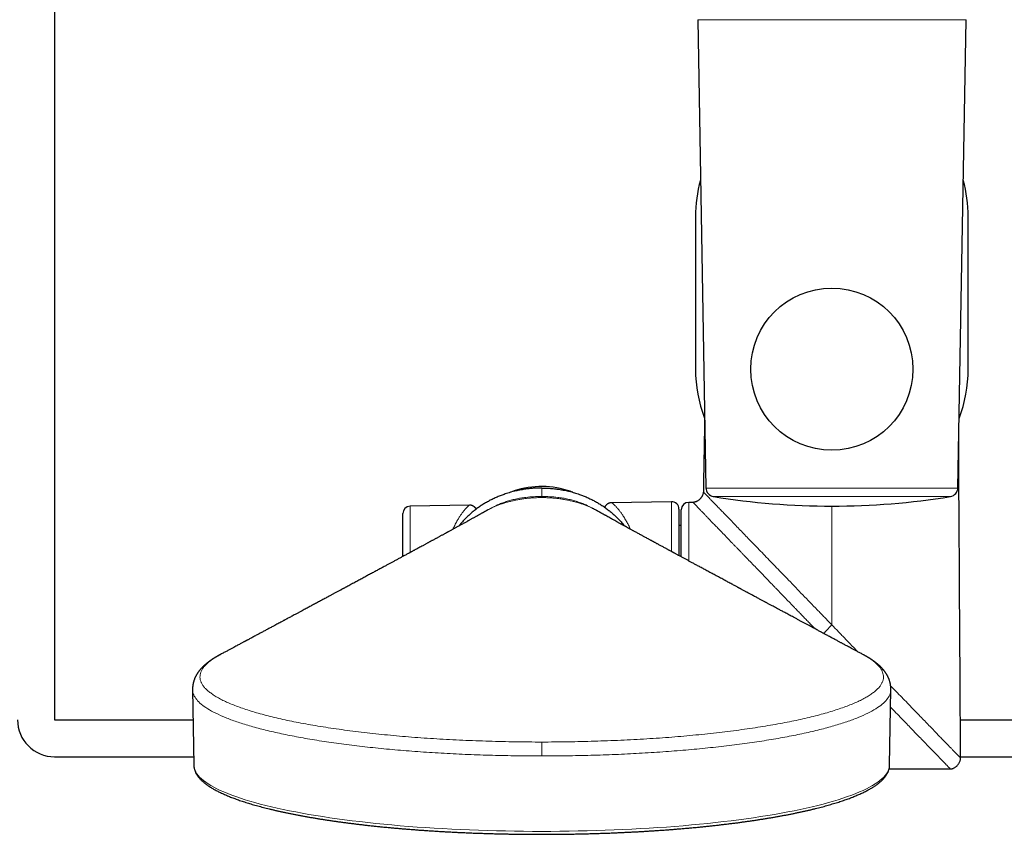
# Model space of a CAD drawing. Header units: millimetres. Extents: x 8 to 1018, y 12 to 2184.
# Tile 12 of 52: x 481 to 614, y 921 to 1031. Entities that reach past the tile are written whole.
import ezdxf

# ---------------------------------------------------------------- set-up
doc = ezdxf.new("R2010")
doc.units = ezdxf.units.MM

msp = doc.modelspace()

# ---------------------------------------------------------------- linework, layer by layer
at = {"color": 7, "linetype": 'Continuous', "lineweight": 30}
for p, q in [((486.04, 1031.67), (486.04, 935.98)), ((572.92, 1030.56), (574.02, 967.29)), ((608.06, 967.29), (609.16, 1030.56)), ((572.62, 1003.94), (572.62, 983.34)), ((609.46, 983.34), (609.46, 1003.94)), ((542.09, 964.97), (534.07, 964.83)), ((569.37, 965.44), (561.28, 965.3)), ((570.39, 964.44), (570.39, 958.16)), ((570.7, 957.99), (570.7, 964.35)), ((572.28, 965.35), (571.7, 965.35)), ((533.09, 958.04), (533.09, 963.83)), ((544.34, 964.2), (544.35, 964.2)), ((559.36, 964.2), (559.35, 964.2)), ((570.7, 962.21), (570.39, 962.21)), ((508.35, 944.73), (508.34, 944.73)), ((595.35, 944.73), (595.36, 944.73)), ((504.68, 940.06), (504.86, 929.83)), ((598.84, 929.83), (599.02, 940.06)), ((486.04, 935.98), (504.75, 935.98)), ((608.4, 935.98), (696.04, 935.98)), ((486.04, 930.98), (504.84, 930.98)), ((608.43, 930.98), (696.04, 930.98)), ((504.86, 929.83), (504.86, 929.83)), ((598.84, 929.83), (598.84, 929.83)), ((598.77, 929.33), (607.04, 929.33))]:
    msp.add_line(p, q, dxfattribs=at)
at = {"color": 8, "linetype": 'Continuous', "lineweight": 0}
for p, q in [((591.04, 1030.56), (572.92, 1030.56)), ((609.16, 1030.56), (591.04, 1030.56)), ((551.85, 967.29), (551.85, 966.15)), ((574.02, 967.29), (591.04, 967.29)), ((591.04, 967.29), (608.06, 967.29)), ((551.85, 966.05), (551.85, 965.99)), ((607.05, 966.13), (575.03, 966.13)), ((534.07, 964.83), (534.07, 958.57)), ((569.37, 958.71), (569.37, 965.44)), ((571.7, 965.35), (571.7, 957.45)), ((591.04, 948.79), (591.04, 964.84))]:
    msp.add_line(p, q, dxfattribs=at)
at = {"color": 8, "linetype": 'Continuous', "lineweight": 0, "flags": 128}
msp.add_lwpolyline([(504.86, 929.83), (504.87, 929.63), (504.92, 929.4), (505, 929.16), (505.12, 928.93), (505.26, 928.69), (505.44, 928.46), (505.64, 928.23), (505.88, 928), (506.16, 927.77), (506.46, 927.54), (506.79, 927.32), (507.16, 927.09), (507.55, 926.87), (507.98, 926.65), (508.43, 926.43), (508.92, 926.22), (509.44, 926), (509.98, 925.79), (510.55, 925.59), (511.15, 925.38), (511.78, 925.18), (512.44, 924.98), (513.12, 924.79), (513.83, 924.59), (514.57, 924.41), (515.33, 924.22), (516.12, 924.04), (516.93, 923.87), (517.76, 923.69), (518.62, 923.52), (519.5, 923.36), (520.41, 923.2), (521.33, 923.05), (522.28, 922.9), (523.24, 922.75), (524.23, 922.61), (525.23, 922.48), (526.26, 922.34), (527.3, 922.22), (528.35, 922.1), (529.43, 921.98), (530.52, 921.88), (531.62, 921.77), (532.74, 921.67), (533.87, 921.58), (535.01, 921.49), (536.16, 921.41), (537.33, 921.34), (538.5, 921.27), (539.69, 921.2), (540.88, 921.15), (542.08, 921.09), (543.29, 921.05), (544.5, 921.01), (545.72, 920.98), (546.94, 920.95), (548.16, 920.93), (549.39, 920.91), (550.62, 920.9), (551.85, 920.9), (553.08, 920.9), (554.31, 920.91), (555.54, 920.93), (556.76, 920.95), (557.98, 920.98), (559.2, 921.01), (560.41, 921.05), (561.62, 921.09), (562.82, 921.15), (564.01, 921.2), (565.19, 921.27), (566.37, 921.34), (567.53, 921.41), (568.69, 921.49), (569.83, 921.58), (570.96, 921.67), (572.08, 921.77), (573.18, 921.88), (574.27, 921.98), (575.34, 922.1), (576.4, 922.22), (577.44, 922.34), (578.46, 922.48), (579.47, 922.61), (580.45, 922.75), (581.42, 922.9), (582.37, 923.05), (583.29, 923.2), (584.19, 923.36), (585.08, 923.52), (585.93, 923.69), (586.77, 923.87), (587.58, 924.04), (588.37, 924.22), (589.13, 924.41), (589.86, 924.59), (590.57, 924.79), (591.26, 924.98), (591.91, 925.18), (592.54, 925.38), (593.14, 925.59), (593.72, 925.79), (594.26, 926), (594.78, 926.22), (595.26, 926.43), (595.72, 926.65), (596.14, 926.87), (596.54, 927.09), (596.9, 927.32), (597.24, 927.54), (597.54, 927.77), (597.81, 928), (598.05, 928.23), (598.26, 928.46), (598.44, 928.69), (598.58, 928.93), (598.69, 929.16), (598.77, 929.4), (598.82, 929.63), (598.84, 929.83)], dxfattribs=at)
at = {"color": 7, "linetype": 'Continuous', "lineweight": 30}
msp.add_circle((591.04, 983.34), 10.95, dxfattribs=at)
for centre, radius, start, end in [((591.04, 1003.94), 18.42, 164.4289, 180), ((591.04, 1003.94), 18.42, 0, 15.5711), ((591.04, 983.34), 18.42, 180, 201.0757), ((591.04, 983.34), 18.42, 338.8758, 0), ((551.85, 955.87), 11.63, 72.6951, 111.0979), ((551.85, 955.87), 11.63, 68.8277, 72.6951), ((575.22, 967.32), 1.2, 181, 260.7875), ((606.86, 967.32), 1.2, 279.2125, 359), ((591.04, 1064.84), 100, 260.7875, 279.2125), ((534.09, 963.83), 1, 91, 180), ((569.39, 964.44), 1, 0, 91), ((571.7, 964.35), 1, 90, 180), ((486.04, 935.98), 5, 180, 270)]:
    msp.add_arc(centre, radius, start, end, dxfattribs=at)
for points, knots in [([(573.85, 976.82), (573.85, 976.78), (573.85, 976.65), (573.85, 976.42), (573.84, 976.12), (573.84, 975.8), (573.83, 975.45), (573.82, 975.04), (573.82, 974.58), (573.81, 974.06), (573.8, 973.49), (573.79, 972.89), (573.78, 972.24), (573.76, 971.55), (573.75, 970.82), (573.74, 970.06), (573.72, 969.26), (573.71, 968.42), (573.69, 967.59), (573.69, 967.03), (573.68, 966.75)], [0, 0, 0, 0, 0.011729, 0.038332, 0.067749, 0.099975, 0.135002, 0.172821, 0.220968, 0.272967, 0.3288, 0.388451, 0.453088, 0.52164, 0.594086, 0.6704, 0.750557, 0.832998, 0.919093, 1, 1, 1, 1]), ([(608.43, 930.79), (608.38, 939.37), (608.29, 953.66), (608.2, 967.94), (608.17, 973.65)], [0, 0, 0, 0, 0.600432, 1, 1, 1, 1]), ([(551.85, 967.29), (551.85, 967.29), (551.62, 967.29), (551.2, 967.28), (550.56, 967.24), (549.96, 967.18), (549.36, 967.09), (548.76, 966.99), (548.13, 966.85), (547.46, 966.66), (546.81, 966.45), (546.22, 966.23), (545.69, 966.01), (545.16, 965.76), (544.64, 965.49), (544.14, 965.21), (543.66, 964.91), (543.21, 964.6), (542.78, 964.27), (542.37, 963.94), (541.98, 963.59), (541.6, 963.23), (541.22, 962.82), (540.91, 962.47), (540.73, 962.24), (540.68, 962.17)], [0, 0, 0, 0, 0.000005, 0.053106, 0.101061, 0.149035, 0.196989, 0.244527, 0.292066, 0.350047, 0.408028, 0.452841, 0.498545, 0.544249, 0.59032, 0.63639, 0.680013, 0.723636, 0.765333, 0.806607, 0.847991, 0.889375, 0.930875, 0.979921, 1, 1, 1, 1]), ([(551.85, 967.29), (551.85, 967.29), (552.07, 967.29), (552.53, 967.28), (553.22, 967.23), (553.82, 967.17), (554.33, 967.09), (554.75, 967.02), (555.16, 966.94), (555.67, 966.82), (556.26, 966.66), (556.89, 966.45), (557.47, 966.24), (557.98, 966.02), (558.49, 965.79), (559, 965.53), (559.49, 965.25), (559.98, 964.94), (560.46, 964.62), (560.9, 964.28), (561.32, 963.94), (561.72, 963.59), (562.1, 963.23), (562.49, 962.81), (562.8, 962.46), (562.98, 962.22), (563.02, 962.17)], [0, 0, 0, 0, 0.0000047, 0.0531071, 0.1079955, 0.1628834, 0.196001, 0.2291185, 0.2625427, 0.2959669, 0.3520024, 0.4080374, 0.4519831, 0.4961506, 0.5403179, 0.5849686, 0.6296188, 0.6748556, 0.7201126, 0.7653477, 0.8065913, 0.8479763, 0.8893608, 0.930893, 0.9835644, 1, 1, 1, 1]), ([(573.68, 966.76), (573.68, 966.7), (573.67, 966.6), (573.63, 966.46), (573.59, 966.34), (573.54, 966.24), (573.51, 966.18), (573.48, 966.13), (573.44, 966.07), (573.39, 966), (573.32, 965.91), (573.24, 965.82), (573.15, 965.74), (573.05, 965.66), (572.94, 965.57), (572.82, 965.5), (572.7, 965.44), (572.6, 965.41), (572.5, 965.38), (572.4, 965.36), (572.32, 965.35), (572.28, 965.35)], [0, 0, 0, 0, 0.073631, 0.138541, 0.203797, 0.253959, 0.288005, 0.307873, 0.329902, 0.377416, 0.4333, 0.493517, 0.543523, 0.601508, 0.667583, 0.743565, 0.799249, 0.850593, 0.889801, 0.939782, 1, 1, 1, 1]), ([(543.01, 964.44), (543, 964.45), (542.98, 964.49), (542.93, 964.56), (542.87, 964.63), (542.8, 964.7), (542.72, 964.76), (542.65, 964.82), (542.56, 964.86), (542.48, 964.9), (542.4, 964.93), (542.31, 964.95), (542.23, 964.96), (542.15, 964.97), (542.11, 964.97), (542.09, 964.97)], [0, 0, 0, 0, 0.037771, 0.125987, 0.213278, 0.299227, 0.383849, 0.467228, 0.549462, 0.630651, 0.710875, 0.790174, 0.868574, 0.946108, 1, 1, 1, 1]), ([(544.6, 964.35), (544.6, 964.35), (544.6, 964.35), (544.59, 964.34), (544.56, 964.32), (544.51, 964.3), (544.45, 964.26), (544.39, 964.23), (544.36, 964.21), (544.34, 964.2)], [0, 0, 0, 0, 0.1214518, 0.2923172, 0.4388228, 0.6037662, 0.7924216, 0.8988801, 1, 1, 1, 1]), ([(559.35, 964.2), (559.34, 964.21), (559.3, 964.23), (559.25, 964.26), (559.19, 964.3), (559.14, 964.32), (559.11, 964.34), (559.1, 964.34), (559.1, 964.35), (559.1, 964.35), (559.1, 964.35)], [0, 0, 0, 0, 0.096768, 0.199049, 0.380832, 0.542996, 0.694465, 0.836927, 0.956539, 1, 1, 1, 1]), ([(561.28, 965.3), (561.28, 965.3), (561.25, 965.3), (561.19, 965.3), (561.1, 965.28), (561.02, 965.26), (560.94, 965.24), (560.85, 965.2), (560.77, 965.16), (560.69, 965.1), (560.61, 965.04), (560.54, 964.97), (560.48, 964.9), (560.43, 964.82), (560.39, 964.75), (560.37, 964.7), (560.36, 964.68)], [0, 0, 0, 0, 0.015839, 0.089198, 0.163096, 0.237457, 0.312141, 0.387014, 0.469535, 0.551063, 0.631325, 0.710378, 0.788313, 0.865226, 0.941203, 1, 1, 1, 1]), ([(544.35, 964.21), (544.32, 964.19), (544.26, 964.15), (544.17, 964.1), (544.07, 964.05), (543.98, 964), (543.89, 963.95), (543.81, 963.91), (543.73, 963.86), (543.63, 963.81), (543.52, 963.74), (543.4, 963.68), (543.29, 963.61), (543.18, 963.55), (543.07, 963.49), (542.95, 963.42), (542.82, 963.35), (542.68, 963.28), (542.53, 963.19), (542.38, 963.11), (542.23, 963.02), (542.09, 962.95), (541.95, 962.87), (541.83, 962.8), (541.7, 962.73), (541.54, 962.64), (541.35, 962.54), (541.14, 962.42), (540.93, 962.31), (540.73, 962.2), (540.54, 962.09), (540.38, 962.01), (540.24, 961.93), (540.13, 961.87), (540, 961.8), (539.87, 961.72), (539.72, 961.64), (539.57, 961.56), (539.4, 961.47), (539.26, 961.39), (539.14, 961.33), (539.06, 961.28), (539, 961.25), (538.94, 961.22), (538.87, 961.18), (538.78, 961.13), (538.66, 961.06), (538.51, 960.98), (538.36, 960.9), (538.2, 960.81), (538.06, 960.73), (537.91, 960.65), (537.76, 960.57), (537.61, 960.49), (537.47, 960.42), (537.33, 960.34), (537.18, 960.26), (537.03, 960.18), (536.9, 960.1), (536.8, 960.05), (536.71, 960), (536.62, 959.95), (536.51, 959.89), (536.39, 959.83), (536.24, 959.75), (536.09, 959.66), (535.94, 959.58), (535.75, 959.48), (535.53, 959.36), (535.27, 959.22), (535.04, 959.09), (534.82, 958.97), (534.63, 958.87), (534.47, 958.79), (534.34, 958.72), (534.23, 958.65), (534.13, 958.6), (534.04, 958.55), (533.93, 958.49), (533.79, 958.42), (533.62, 958.33), (533.43, 958.22), (533.21, 958.1), (532.92, 957.95), (532.57, 957.76), (532.17, 957.54), (531.79, 957.33), (531.41, 957.13), (531.05, 956.94), (530.65, 956.72), (530.21, 956.48), (529.72, 956.22), (529.23, 955.95), (528.72, 955.68), (528.2, 955.4), (527.67, 955.11), (527.22, 954.87), (526.86, 954.68), (526.59, 954.53), (526.31, 954.38), (526.04, 954.24), (525.78, 954.09), (525.56, 953.97), (525.38, 953.88), (525.26, 953.81), (525.15, 953.75), (525.04, 953.7), (524.95, 953.65), (524.86, 953.6), (524.75, 953.54), (524.63, 953.47), (524.49, 953.4), (524.32, 953.31), (524.15, 953.22), (523.97, 953.12), (523.79, 953.03), (523.63, 952.94), (523.48, 952.86), (523.31, 952.77), (523.12, 952.66), (522.91, 952.55), (522.67, 952.42), (522.41, 952.28), (522.13, 952.13), (521.83, 951.97), (521.55, 951.82), (521.28, 951.67), (521.02, 951.53), (520.77, 951.4), (520.53, 951.27), (520.29, 951.14), (520.03, 951), (519.76, 950.86), (519.46, 950.7), (519.14, 950.53), (518.8, 950.34), (518.46, 950.16), (518.16, 950), (517.91, 949.86), (517.68, 949.74), (517.49, 949.64), (517.34, 949.56), (517.21, 949.49), (517.1, 949.43), (516.96, 949.36), (516.79, 949.26), (516.58, 949.15), (516.34, 949.02), (516.08, 948.88), (515.77, 948.71), (515.4, 948.51), (514.97, 948.29), (514.54, 948.05), (514.12, 947.83), (513.7, 947.61), (513.35, 947.42), (513.05, 947.26), (512.82, 947.13), (512.59, 947.01), (512.39, 946.9), (512.23, 946.81), (512.12, 946.75), (512.04, 946.71), (511.97, 946.68), (511.91, 946.64), (511.85, 946.61), (511.78, 946.58), (511.7, 946.53), (511.6, 946.48), (511.46, 946.4), (511.3, 946.32), (511.11, 946.21), (510.89, 946.1), (510.65, 945.97), (510.38, 945.82), (510.07, 945.66), (509.72, 945.47), (509.34, 945.26), (508.92, 945.04), (508.58, 944.86), (508.39, 944.76), (508.35, 944.73)], [0, 0, 0, 0, 0.002384, 0.00545, 0.007843, 0.010438, 0.013094, 0.015266, 0.016986, 0.019999, 0.023578, 0.026814, 0.029848, 0.032943, 0.036108, 0.039347, 0.042867, 0.046837, 0.051172, 0.055653, 0.059697, 0.063841, 0.067544, 0.07091, 0.074222, 0.078817, 0.084329, 0.090322, 0.096087, 0.101851, 0.107149, 0.112025, 0.115295, 0.118609, 0.121997, 0.125692, 0.129739, 0.134137, 0.138884, 0.143441, 0.146314, 0.148504, 0.150012, 0.151396, 0.153444, 0.156106, 0.159378, 0.163558, 0.168102, 0.172402, 0.176447, 0.180238, 0.184709, 0.188772, 0.19259, 0.196561, 0.200702, 0.205013, 0.20901, 0.211615, 0.21377, 0.216143, 0.21912, 0.222697, 0.226794, 0.231186, 0.235485, 0.239689, 0.246965, 0.253945, 0.260633, 0.266893, 0.271967, 0.276333, 0.279994, 0.282995, 0.285592, 0.287997, 0.29093, 0.294856, 0.299512, 0.304895, 0.311, 0.317824, 0.329061, 0.340163, 0.350881, 0.36122, 0.371186, 0.380784, 0.394774, 0.408106, 0.421705, 0.4357, 0.450086, 0.464859, 0.479681, 0.487408, 0.495057, 0.502627, 0.51012, 0.517537, 0.524652, 0.528434, 0.531898, 0.535046, 0.537878, 0.540395, 0.542771, 0.545643, 0.549069, 0.553048, 0.557578, 0.562642, 0.567696, 0.572477, 0.576986, 0.581223, 0.58519, 0.590925, 0.596853, 0.603261, 0.610149, 0.618549, 0.626915, 0.634834, 0.642307, 0.649336, 0.656091, 0.662802, 0.669472, 0.676439, 0.683904, 0.692082, 0.700971, 0.710568, 0.720871, 0.72864, 0.735674, 0.741974, 0.747541, 0.751403, 0.754815, 0.757793, 0.760894, 0.766016, 0.771951, 0.778697, 0.785967, 0.793418, 0.804839, 0.816657, 0.828757, 0.840561, 0.851991, 0.86299, 0.869946, 0.876522, 0.882719, 0.888475, 0.893568, 0.895818, 0.897904, 0.899825, 0.901581, 0.903173, 0.904808, 0.906985, 0.909724, 0.913544, 0.918098, 0.923384, 0.929403, 0.936153, 0.943632, 0.95184, 0.961707, 0.972452, 0.984071, 0.996561, 1, 1, 1, 1]), ([(595.35, 944.73), (595.31, 944.75), (595.13, 944.85), (594.82, 945.02), (594.42, 945.23), (594.05, 945.43), (593.72, 945.61), (593.43, 945.76), (593.17, 945.9), (592.95, 946.02), (592.76, 946.12), (592.6, 946.21), (592.46, 946.28), (592.32, 946.36), (592.18, 946.43), (592.01, 946.52), (591.83, 946.62), (591.64, 946.72), (591.43, 946.84), (591.2, 946.96), (590.96, 947.09), (590.72, 947.22), (590.49, 947.34), (590.28, 947.45), (590.09, 947.56), (589.92, 947.65), (589.77, 947.73), (589.63, 947.8), (589.48, 947.88), (589.31, 947.97), (589.11, 948.08), (588.87, 948.21), (588.58, 948.37), (588.27, 948.53), (587.95, 948.7), (587.61, 948.88), (587.26, 949.07), (586.91, 949.26), (586.56, 949.45), (586.21, 949.64), (585.87, 949.82), (585.55, 949.99), (585.24, 950.16), (584.96, 950.31), (584.7, 950.45), (584.47, 950.57), (584.24, 950.7), (583.98, 950.83), (583.71, 950.98), (583.41, 951.14), (583.13, 951.29), (582.89, 951.42), (582.7, 951.52), (582.53, 951.61), (582.38, 951.69), (582.25, 951.77), (582.13, 951.83), (582, 951.9), (581.87, 951.97), (581.72, 952.05), (581.55, 952.14), (581.37, 952.24), (581.16, 952.35), (580.95, 952.46), (580.72, 952.59), (580.48, 952.71), (580.25, 952.84), (580.05, 952.94), (579.9, 953.03), (579.76, 953.1), (579.64, 953.17), (579.51, 953.24), (579.36, 953.32), (579.2, 953.41), (579.03, 953.5), (578.87, 953.58), (578.74, 953.65), (578.64, 953.7), (578.57, 953.74), (578.5, 953.78), (578.44, 953.82), (578.34, 953.87), (578.22, 953.93), (578.05, 954.02), (577.86, 954.12), (577.65, 954.24), (577.4, 954.37), (577.14, 954.51), (576.88, 954.65), (576.5, 954.86), (576.01, 955.12), (575.43, 955.44), (574.86, 955.74), (574.3, 956.04), (573.77, 956.33), (573.27, 956.6), (572.81, 956.85), (572.39, 957.07), (572.01, 957.28), (571.65, 957.47), (571.31, 957.66), (570.97, 957.84), (570.69, 957.99), (570.47, 958.11), (570.33, 958.19), (570.18, 958.27), (570.03, 958.35), (569.89, 958.43), (569.76, 958.5), (569.65, 958.56), (569.57, 958.6), (569.51, 958.63), (569.46, 958.66), (569.4, 958.69), (569.32, 958.74), (569.21, 958.8), (569.08, 958.87), (568.94, 958.94), (568.79, 959.02), (568.56, 959.15), (568.25, 959.32), (567.86, 959.53), (567.56, 959.69), (567.35, 959.8), (567.23, 959.87), (567.11, 959.94), (567.01, 959.99), (566.93, 960.03), (566.87, 960.06), (566.82, 960.09), (566.75, 960.13), (566.66, 960.18), (566.53, 960.25), (566.38, 960.33), (566.19, 960.43), (565.99, 960.54), (565.79, 960.65), (565.62, 960.75), (565.47, 960.82), (565.34, 960.9), (565.19, 960.98), (565, 961.08), (564.79, 961.2), (564.58, 961.31), (564.4, 961.41), (564.25, 961.49), (564.12, 961.56), (563.98, 961.64), (563.84, 961.72), (563.72, 961.78), (563.61, 961.84), (563.5, 961.9), (563.39, 961.96), (563.29, 962.02), (563.2, 962.07), (563.13, 962.11), (563.06, 962.15), (562.99, 962.18), (562.91, 962.23), (562.82, 962.28), (562.72, 962.33), (562.61, 962.39), (562.42, 962.5), (562.17, 962.64), (561.86, 962.81), (561.57, 962.97), (561.3, 963.12), (561.04, 963.26), (560.77, 963.41), (560.56, 963.53), (560.41, 963.61), (560.33, 963.66), (560.23, 963.71), (560.13, 963.77), (560.03, 963.82), (559.94, 963.87), (559.87, 963.91), (559.8, 963.95), (559.73, 963.99), (559.64, 964.04), (559.53, 964.1), (559.43, 964.16), (559.37, 964.19), (559.35, 964.21)], [0, 0, 0, 0, 0.002955, 0.014913, 0.02595, 0.036063, 0.045248, 0.053505, 0.060437, 0.066539, 0.071811, 0.076251, 0.079858, 0.083559, 0.087576, 0.092071, 0.097046, 0.102501, 0.108437, 0.114593, 0.121505, 0.128118, 0.134431, 0.140423, 0.145826, 0.15056, 0.154413, 0.158222, 0.162365, 0.166842, 0.171654, 0.179067, 0.187158, 0.195781, 0.204727, 0.213995, 0.223585, 0.23344, 0.243113, 0.252951, 0.262418, 0.271369, 0.279796, 0.287699, 0.295148, 0.300898, 0.307284, 0.314307, 0.321971, 0.330277, 0.339191, 0.34494, 0.350176, 0.354899, 0.359106, 0.362796, 0.365972, 0.36918, 0.372874, 0.377055, 0.381725, 0.386883, 0.392532, 0.398631, 0.404496, 0.411788, 0.418182, 0.423675, 0.428264, 0.431266, 0.434625, 0.438372, 0.442509, 0.447036, 0.451951, 0.456543, 0.46, 0.462737, 0.464751, 0.466243, 0.468071, 0.470332, 0.474038, 0.478524, 0.483792, 0.489843, 0.496682, 0.504078, 0.511417, 0.518665, 0.535389, 0.551626, 0.567384, 0.582672, 0.597344, 0.611244, 0.624354, 0.635661, 0.646277, 0.656192, 0.665777, 0.675398, 0.685065, 0.689141, 0.693227, 0.697325, 0.701434, 0.705552, 0.709271, 0.71232, 0.714696, 0.715964, 0.717059, 0.718737, 0.7211, 0.724149, 0.727813, 0.731924, 0.735966, 0.739918, 0.751337, 0.761958, 0.772473, 0.775971, 0.779483, 0.782947, 0.785909, 0.787822, 0.789368, 0.790623, 0.792318, 0.795053, 0.798625, 0.803029, 0.807565, 0.814098, 0.819898, 0.824451, 0.828412, 0.831925, 0.835388, 0.841505, 0.847505, 0.853183, 0.858903, 0.862278, 0.865779, 0.869748, 0.874428, 0.877165, 0.8801, 0.883233, 0.88651, 0.889373, 0.891676, 0.893879, 0.89559, 0.897576, 0.899845, 0.902397, 0.905215, 0.908259, 0.911533, 0.921058, 0.92943, 0.937559, 0.945308, 0.952408, 0.959547, 0.967715, 0.969909, 0.972209, 0.974967, 0.978036, 0.98104, 0.983328, 0.985389, 0.987176, 0.988966, 0.991362, 0.994933, 0.997968, 1, 1, 1, 1]), ([(508.36, 944.74), (508.33, 944.72), (508.26, 944.69), (508.17, 944.64), (508.09, 944.6), (508.03, 944.56), (507.97, 944.53), (507.93, 944.5), (507.88, 944.47), (507.83, 944.44), (507.79, 944.42), (507.74, 944.39), (507.69, 944.36), (507.64, 944.32), (507.58, 944.29), (507.53, 944.26), (507.48, 944.23), (507.44, 944.2), (507.4, 944.17), (507.35, 944.15), (507.31, 944.12), (507.26, 944.08), (507.21, 944.05), (507.16, 944.02), (507.12, 943.99), (507.08, 943.96), (507.05, 943.94), (507.01, 943.91), (506.97, 943.88), (506.91, 943.84), (506.85, 943.79), (506.79, 943.75), (506.73, 943.7), (506.67, 943.66), (506.61, 943.61), (506.55, 943.56), (506.48, 943.5), (506.42, 943.45), (506.37, 943.4), (506.32, 943.36), (506.28, 943.33), (506.25, 943.3), (506.21, 943.26), (506.16, 943.22), (506.11, 943.17), (506.05, 943.11), (505.99, 943.05), (505.93, 942.99), (505.87, 942.92), (505.81, 942.86), (505.76, 942.8), (505.72, 942.75), (505.68, 942.71), (505.65, 942.67), (505.61, 942.62), (505.57, 942.57), (505.52, 942.51), (505.48, 942.44), (505.43, 942.39), (505.4, 942.34), (505.37, 942.29), (505.35, 942.25), (505.32, 942.21), (505.29, 942.17), (505.26, 942.12), (505.23, 942.07), (505.19, 942), (505.15, 941.92), (505.1, 941.83), (505.06, 941.74), (505.01, 941.64), (504.97, 941.54), (504.93, 941.44), (504.89, 941.33), (504.86, 941.22), (504.83, 941.12), (504.8, 941.01), (504.77, 940.9), (504.75, 940.79), (504.73, 940.7), (504.72, 940.63), (504.72, 940.59), (504.71, 940.55), (504.71, 940.51), (504.7, 940.46), (504.7, 940.4), (504.69, 940.33), (504.69, 940.25), (504.69, 940.15), (504.69, 940.08), (504.69, 940.04)], [0, 0, 0, 0, 0.015131, 0.028761, 0.04089, 0.051521, 0.060654, 0.068342, 0.075286, 0.083979, 0.09168, 0.098899, 0.107352, 0.11606, 0.125842, 0.13533, 0.143719, 0.151011, 0.157416, 0.164574, 0.172832, 0.182189, 0.19201, 0.200633, 0.207973, 0.21403, 0.219988, 0.226917, 0.234817, 0.246124, 0.258442, 0.270368, 0.281825, 0.292815, 0.306136, 0.319317, 0.332693, 0.346266, 0.359149, 0.36808, 0.376009, 0.384046, 0.392648, 0.401797, 0.415578, 0.429261, 0.442846, 0.456835, 0.472645, 0.490366, 0.503212, 0.514128, 0.522884, 0.530705, 0.540586, 0.552667, 0.56695, 0.580851, 0.593122, 0.603685, 0.612539, 0.62033, 0.628121, 0.637491, 0.646952, 0.657811, 0.670567, 0.685226, 0.704874, 0.722777, 0.739012, 0.758367, 0.7763, 0.795008, 0.814168, 0.832099, 0.84951, 0.866788, 0.884994, 0.904562, 0.910633, 0.916772, 0.922978, 0.929253, 0.935826, 0.944281, 0.954924, 0.967757, 0.982782, 1, 1, 1, 1]), ([(599.01, 940.04), (599.01, 940.08), (599.01, 940.15), (599.01, 940.25), (599, 940.33), (599, 940.4), (598.99, 940.47), (598.98, 940.54), (598.97, 940.62), (598.96, 940.69), (598.95, 940.76), (598.94, 940.83), (598.93, 940.89), (598.91, 940.97), (598.89, 941.06), (598.86, 941.17), (598.82, 941.28), (598.79, 941.37), (598.76, 941.45), (598.73, 941.54), (598.69, 941.62), (598.65, 941.71), (598.61, 941.8), (598.57, 941.89), (598.52, 941.97), (598.49, 942.03), (598.46, 942.08), (598.43, 942.13), (598.4, 942.17), (598.38, 942.21), (598.36, 942.25), (598.33, 942.29), (598.3, 942.33), (598.27, 942.38), (598.23, 942.43), (598.19, 942.48), (598.16, 942.53), (598.12, 942.58), (598.09, 942.62), (598.06, 942.66), (598.03, 942.69), (598.01, 942.71), (597.99, 942.74), (597.96, 942.77), (597.93, 942.81), (597.89, 942.86), (597.83, 942.92), (597.77, 942.98), (597.72, 943.04), (597.67, 943.09), (597.62, 943.14), (597.57, 943.19), (597.52, 943.23), (597.48, 943.27), (597.44, 943.31), (597.4, 943.34), (597.36, 943.38), (597.3, 943.43), (597.24, 943.49), (597.16, 943.55), (597.07, 943.62), (597, 943.68), (596.94, 943.73), (596.88, 943.77), (596.81, 943.82), (596.75, 943.86), (596.7, 943.9), (596.65, 943.93), (596.61, 943.96), (596.57, 943.99), (596.53, 944.02), (596.47, 944.06), (596.41, 944.1), (596.36, 944.14), (596.31, 944.17), (596.27, 944.19), (596.23, 944.22), (596.18, 944.25), (596.12, 944.29), (596.06, 944.32), (596.01, 944.36), (595.96, 944.39), (595.92, 944.41), (595.87, 944.44), (595.83, 944.47), (595.78, 944.5), (595.73, 944.52), (595.67, 944.56), (595.6, 944.59), (595.53, 944.64), (595.44, 944.69), (595.37, 944.72), (595.34, 944.74)], [0, 0, 0, 0, 0.017218, 0.032243, 0.045076, 0.055719, 0.064174, 0.076282, 0.087919, 0.099316, 0.110391, 0.121026, 0.131222, 0.141013, 0.158934, 0.177095, 0.19635, 0.211651, 0.226215, 0.240377, 0.25548, 0.271638, 0.289372, 0.308933, 0.322306, 0.334408, 0.345054, 0.354249, 0.362487, 0.370686, 0.378402, 0.386102, 0.394567, 0.404707, 0.416521, 0.427642, 0.43917, 0.449492, 0.458554, 0.466359, 0.472907, 0.478275, 0.484525, 0.491873, 0.500319, 0.509634, 0.525789, 0.540373, 0.553386, 0.56568, 0.578054, 0.59051, 0.600353, 0.609921, 0.618851, 0.627167, 0.636019, 0.646052, 0.662846, 0.679617, 0.696082, 0.712998, 0.724237, 0.735945, 0.748121, 0.760108, 0.770596, 0.7788, 0.785735, 0.792704, 0.801345, 0.811662, 0.822895, 0.832835, 0.840685, 0.847447, 0.854845, 0.863448, 0.873256, 0.883544, 0.892689, 0.900631, 0.907429, 0.914486, 0.922411, 0.931203, 0.938906, 0.948064, 0.958751, 0.970968, 0.984717, 1, 1, 1, 1]), ([(504.86, 929.83), (504.86, 929.8), (504.86, 929.72), (504.87, 929.6), (504.9, 929.46), (504.93, 929.32), (504.97, 929.18), (505.02, 929.04), (505.07, 928.9), (505.14, 928.76), (505.22, 928.62), (505.31, 928.48), (505.4, 928.35), (505.51, 928.21), (505.63, 928.07), (505.75, 927.93), (505.89, 927.8), (506.03, 927.66), (506.19, 927.53), (506.35, 927.4), (506.52, 927.26), (506.7, 927.13), (506.89, 927), (507.09, 926.88), (507.3, 926.75), (507.51, 926.62), (507.74, 926.5), (507.97, 926.38), (508.21, 926.25), (508.46, 926.13), (508.71, 926.01), (508.98, 925.89), (509.25, 925.78), (509.53, 925.66), (509.81, 925.54), (510.11, 925.43), (510.41, 925.32), (510.73, 925.2), (511.04, 925.09), (511.37, 924.98), (511.71, 924.87), (512.05, 924.76), (512.4, 924.66), (512.75, 924.55), (513.12, 924.45), (513.49, 924.34), (513.87, 924.24), (514.25, 924.14), (514.65, 924.04), (515.05, 923.94), (515.45, 923.84), (515.87, 923.74), (516.29, 923.65), (516.72, 923.55), (517.15, 923.46), (517.59, 923.37), (518.04, 923.27), (518.49, 923.18), (518.95, 923.1), (519.42, 923.01), (519.89, 922.92), (520.37, 922.84), (520.86, 922.75), (521.35, 922.67), (521.84, 922.59), (522.35, 922.51), (522.85, 922.43), (523.37, 922.36), (523.89, 922.28), (524.41, 922.21), (524.94, 922.13), (525.48, 922.06), (526.02, 921.99), (526.56, 921.93), (527.11, 921.86), (527.67, 921.79), (528.23, 921.73), (528.79, 921.67), (529.36, 921.61), (529.93, 921.55), (530.51, 921.49), (531.09, 921.43), (531.67, 921.38), (532.26, 921.33), (532.85, 921.27), (533.45, 921.22), (534.05, 921.18), (534.65, 921.13), (535.26, 921.08), (535.87, 921.04), (536.48, 921), (537.1, 920.96), (537.71, 920.92), (538.34, 920.88), (538.96, 920.85), (539.59, 920.82), (540.21, 920.78), (540.85, 920.75), (541.48, 920.73), (542.11, 920.7), (542.75, 920.67), (543.39, 920.65), (544.03, 920.63), (544.67, 920.61), (545.31, 920.59), (545.96, 920.57), (546.6, 920.56), (547.25, 920.55), (547.9, 920.53), (548.55, 920.52), (549.2, 920.52), (549.85, 920.51), (550.5, 920.51), (551.13, 920.5), (551.59, 920.5), (551.82, 920.5), (551.85, 920.5)], [0, 0, 0, 0, 0.005218, 0.013107, 0.021015, 0.028964, 0.036975, 0.045069, 0.053261, 0.061563, 0.069982, 0.078519, 0.087173, 0.095935, 0.104792, 0.113732, 0.122738, 0.131795, 0.140889, 0.150008, 0.159142, 0.168282, 0.177422, 0.186556, 0.195682, 0.204798, 0.213904, 0.222998, 0.23208, 0.241151, 0.250211, 0.25926, 0.268299, 0.277328, 0.286348, 0.295359, 0.304363, 0.313359, 0.322348, 0.33133, 0.340306, 0.349277, 0.358243, 0.367203, 0.376159, 0.385111, 0.394059, 0.403003, 0.411943, 0.42088, 0.429815, 0.438746, 0.447675, 0.456601, 0.465525, 0.474447, 0.483367, 0.492285, 0.501201, 0.510115, 0.519028, 0.527939, 0.536849, 0.545757, 0.554664, 0.56357, 0.572475, 0.581379, 0.590281, 0.599183, 0.608084, 0.616984, 0.625883, 0.634782, 0.643679, 0.652576, 0.661473, 0.670369, 0.679264, 0.688158, 0.697052, 0.705946, 0.714839, 0.723732, 0.732624, 0.741516, 0.750407, 0.759298, 0.768189, 0.777079, 0.785969, 0.794859, 0.803749, 0.812638, 0.821527, 0.830416, 0.839304, 0.848193, 0.857081, 0.865969, 0.874857, 0.883744, 0.892632, 0.901519, 0.910407, 0.919294, 0.928181, 0.937068, 0.945955, 0.954842, 0.963728, 0.972615, 0.981502, 0.990389, 0.998808, 1, 1, 1, 1]), ([(551.85, 920.5), (551.96, 920.5), (552.29, 920.5), (552.84, 920.5), (553.49, 920.51), (554.14, 920.51), (554.79, 920.52), (555.44, 920.53), (556.09, 920.54), (556.73, 920.55), (557.38, 920.56), (558.02, 920.58), (558.67, 920.6), (559.31, 920.62), (559.95, 920.64), (560.59, 920.66), (561.23, 920.68), (561.87, 920.71), (562.5, 920.74), (563.13, 920.77), (563.76, 920.8), (564.39, 920.83), (565.01, 920.86), (565.64, 920.9), (566.26, 920.94), (566.87, 920.98), (567.49, 921.02), (568.1, 921.06), (568.71, 921.1), (569.31, 921.15), (569.91, 921.2), (570.51, 921.25), (571.11, 921.3), (571.7, 921.35), (572.29, 921.4), (572.87, 921.46), (573.45, 921.52), (574.02, 921.57), (574.59, 921.63), (575.16, 921.69), (575.72, 921.76), (576.28, 921.82), (576.83, 921.89), (577.38, 921.96), (577.92, 922.02), (578.46, 922.09), (578.99, 922.17), (579.52, 922.24), (580.04, 922.31), (580.56, 922.39), (581.07, 922.47), (581.57, 922.55), (582.07, 922.63), (582.57, 922.71), (583.06, 922.79), (583.54, 922.87), (584.01, 922.96), (584.48, 923.05), (584.95, 923.13), (585.4, 923.22), (585.86, 923.31), (586.3, 923.41), (586.74, 923.5), (587.17, 923.59), (587.59, 923.69), (588.01, 923.78), (588.42, 923.88), (588.83, 923.98), (589.22, 924.08), (589.61, 924.18), (589.99, 924.28), (590.37, 924.39), (590.74, 924.49), (591.1, 924.6), (591.45, 924.7), (591.8, 924.81), (592.14, 924.92), (592.47, 925.03), (592.79, 925.14), (593.11, 925.25), (593.41, 925.36), (593.71, 925.48), (594, 925.59), (594.29, 925.71), (594.56, 925.83), (594.83, 925.94), (595.09, 926.06), (595.34, 926.18), (595.59, 926.3), (595.82, 926.43), (596.05, 926.55), (596.27, 926.67), (596.48, 926.8), (596.69, 926.93), (596.88, 927.05), (597.07, 927.18), (597.24, 927.32), (597.41, 927.45), (597.57, 927.58), (597.73, 927.72), (597.87, 927.85), (598, 927.99), (598.12, 928.13), (598.24, 928.27), (598.34, 928.41), (598.44, 928.55), (598.52, 928.7), (598.59, 928.84), (598.66, 928.98), (598.71, 929.13), (598.76, 929.27), (598.79, 929.41), (598.82, 929.55), (598.83, 929.69), (598.84, 929.79), (598.84, 929.83)], [0, 0, 0, 0, 0.004678, 0.013565, 0.022452, 0.031339, 0.040227, 0.049114, 0.058002, 0.066889, 0.075777, 0.084664, 0.093552, 0.10244, 0.111328, 0.120216, 0.129104, 0.137992, 0.146881, 0.155769, 0.164658, 0.173547, 0.182436, 0.191326, 0.200215, 0.209105, 0.217995, 0.226886, 0.235777, 0.244668, 0.253559, 0.262451, 0.271343, 0.280235, 0.289128, 0.298021, 0.306915, 0.315809, 0.324704, 0.333599, 0.342495, 0.351391, 0.360288, 0.369186, 0.378084, 0.386983, 0.395883, 0.404784, 0.413685, 0.422587, 0.431491, 0.440395, 0.4493, 0.458207, 0.467114, 0.476023, 0.484933, 0.493845, 0.502758, 0.511673, 0.520589, 0.529507, 0.538427, 0.547349, 0.556273, 0.5652, 0.574129, 0.58306, 0.591994, 0.600932, 0.609872, 0.618816, 0.627763, 0.636714, 0.64567, 0.654629, 0.663594, 0.672564, 0.681539, 0.69052, 0.699508, 0.708502, 0.717503, 0.726513, 0.73553, 0.744557, 0.753593, 0.762639, 0.771696, 0.780764, 0.789843, 0.798934, 0.808036, 0.81715, 0.826275, 0.83541, 0.844552, 0.853697, 0.862841, 0.871976, 0.881093, 0.890179, 0.899223, 0.908209, 0.91712, 0.925941, 0.934656, 0.943256, 0.951734, 0.960089, 0.968327, 0.97646, 0.984501, 0.992471, 1, 1, 1, 1]), ([(607.04, 929.33), (607.07, 929.33), (607.12, 929.33), (607.2, 929.34), (607.25, 929.36), (607.31, 929.37), (607.38, 929.39), (607.49, 929.44), (607.64, 929.51), (607.77, 929.61), (607.87, 929.69), (607.96, 929.78), (608.06, 929.88), (608.16, 930.01), (608.26, 930.17), (608.34, 930.33), (608.39, 930.49), (608.43, 930.64), (608.43, 930.74), (608.43, 930.79)], [0, 0, 0, 0, 0.041073, 0.073793, 0.097969, 0.116566, 0.155727, 0.19808, 0.286646, 0.374984, 0.419868, 0.473923, 0.53889, 0.614406, 0.699672, 0.793391, 0.859786, 0.92874, 1, 1, 1, 1])]:
    msp.add_open_spline(points, degree=3, knots=knots, dxfattribs=at)
at = {"color": 8, "linetype": 'Continuous', "lineweight": 0}
for points, knots in [([(544.35, 964.2), (544.39, 964.23), (544.57, 964.33), (544.88, 964.49), (545.3, 964.69), (545.73, 964.88), (546.18, 965.05), (546.64, 965.21), (547.12, 965.36), (547.61, 965.49), (548.11, 965.61), (548.63, 965.71), (549.15, 965.8), (549.68, 965.87), (550.22, 965.92), (550.76, 965.96), (551.3, 965.99), (551.67, 965.99), (551.85, 965.99)], [0, 0, 0, 0, 0.022098, 0.087368, 0.15264, 0.21787, 0.28303, 0.348112, 0.413128, 0.478113, 0.543117, 0.608176, 0.673309, 0.738522, 0.803811, 0.869167, 0.934571, 1, 1, 1, 1]), ([(544.6, 964.34), (544.75, 964.43), (545.14, 964.66), (545.76, 964.96), (546.43, 965.24), (547.04, 965.45), (547.67, 965.64), (548.32, 965.8), (549, 965.93), (549.81, 966.04), (550.75, 966.13), (551.48, 966.15), (551.84, 966.15), (551.85, 966.15)], [0, 0, 0, 0, 0.077916, 0.209279, 0.296773, 0.384144, 0.471435, 0.558761, 0.646207, 0.733821, 0.865547, 0.997653, 1, 1, 1, 1]), ([(551.85, 966.15), (551.85, 966.15), (551.85, 966.15), (551.85, 966.14), (551.85, 966.1), (551.85, 966.07), (551.85, 966.05)], [0, 0, 0, 0, 0.297301, 0.594784, 0.796188, 1, 1, 1, 1]), ([(559.33, 964.2), (559.11, 964.34), (558.64, 964.62), (557.94, 964.96), (557.27, 965.24), (556.66, 965.45), (556.03, 965.64), (555.37, 965.8), (554.7, 965.93), (553.89, 966.04), (552.94, 966.13), (552.22, 966.15), (551.85, 966.15), (551.85, 966.15)], [0, 0, 0, 0, 0.114186, 0.240381, 0.324434, 0.408368, 0.492226, 0.576117, 0.660123, 0.744291, 0.870836, 0.997745, 1, 1, 1, 1]), ([(559.35, 964.2), (559.3, 964.23), (559.13, 964.33), (558.81, 964.49), (558.4, 964.69), (557.96, 964.88), (557.52, 965.05), (557.05, 965.21), (556.58, 965.36), (556.09, 965.49), (555.58, 965.61), (555.07, 965.71), (554.55, 965.8), (554.02, 965.87), (553.48, 965.92), (552.94, 965.96), (552.39, 965.99), (552.03, 965.99), (551.85, 965.99)], [0, 0, 0, 0, 0.022136, 0.087404, 0.152674, 0.217901, 0.283059, 0.348138, 0.413151, 0.478134, 0.543136, 0.608192, 0.673321, 0.738532, 0.803819, 0.869172, 0.934574, 1, 1, 1, 1]), ([(591.04, 948.79), (590.71, 949.13), (590.05, 949.82), (589.06, 950.84), (588.08, 951.85), (587.11, 952.85), (586.15, 953.85), (585.24, 954.8), (584.38, 955.69), (583.57, 956.52), (582.77, 957.35), (581.99, 958.16), (581.22, 958.95), (580.47, 959.73), (579.77, 960.45), (579.12, 961.13), (578.51, 961.75), (577.93, 962.36), (577.37, 962.94), (576.84, 963.49), (576.34, 964.01), (575.87, 964.49), (575.46, 964.91), (575.11, 965.27), (574.82, 965.58), (574.56, 965.85), (574.33, 966.08), (574.13, 966.29), (573.97, 966.46), (573.84, 966.59), (573.75, 966.69), (573.69, 966.75), (573.68, 966.75), (573.68, 966.75)], [0, 0, 0, 0, 0.04182, 0.083416, 0.124857, 0.166217, 0.207568, 0.248988, 0.284662, 0.320495, 0.356373, 0.392189, 0.427882, 0.46351, 0.499149, 0.530462, 0.561899, 0.593356, 0.624737, 0.656006, 0.687243, 0.718552, 0.750052, 0.775287, 0.800399, 0.825445, 0.85049, 0.875606, 0.900856, 0.92611, 0.951182, 0.976155, 1, 1, 1, 1]), ([(539.84, 961.71), (539.88, 961.8), (539.96, 961.98), (540.1, 962.25), (540.24, 962.53), (540.39, 962.8), (540.53, 963.03), (540.65, 963.24), (540.77, 963.43), (540.89, 963.6), (541, 963.77), (541.12, 963.93), (541.24, 964.09), (541.35, 964.23), (541.47, 964.37), (541.58, 964.5), (541.68, 964.62), (541.77, 964.71), (541.84, 964.78), (541.9, 964.83), (541.95, 964.88), (541.99, 964.91), (542.03, 964.94), (542.06, 964.96), (542.08, 964.97), (542.09, 964.97), (542.09, 964.97)], [0, 0, 0, 0, 0.041931, 0.087574, 0.140866, 0.194211, 0.23808, 0.281979, 0.323096, 0.364212, 0.405429, 0.446645, 0.492168, 0.537691, 0.583371, 0.629051, 0.682071, 0.735165, 0.770173, 0.805204, 0.839958, 0.874711, 0.909566, 0.944421, 0.979477, 1, 1, 1, 1]), ([(561.28, 965.3), (561.29, 965.3), (561.3, 965.3), (561.32, 965.29), (561.35, 965.27), (561.4, 965.24), (561.45, 965.2), (561.51, 965.15), (561.57, 965.09), (561.64, 965.03), (561.73, 964.94), (561.84, 964.83), (561.95, 964.7), (562.07, 964.57), (562.18, 964.44), (562.3, 964.29), (562.42, 964.14), (562.54, 963.97), (562.67, 963.79), (562.8, 963.6), (562.94, 963.39), (563.09, 963.15), (563.24, 962.89), (563.39, 962.63), (563.52, 962.39), (563.65, 962.12), (563.75, 961.9), (563.81, 961.77), (563.83, 961.72)], [0, 0, 0, 0, 0.022183, 0.057272, 0.09236, 0.127675, 0.162989, 0.198419, 0.233848, 0.269846, 0.30587, 0.353792, 0.40177, 0.441293, 0.480816, 0.520448, 0.560081, 0.599983, 0.639885, 0.679886, 0.719887, 0.768907, 0.817971, 0.858665, 0.89936, 0.940158, 0.980956, 1, 1, 1, 1]), ([(588.77, 948.26), (588.71, 948.32), (588.49, 948.55), (588.12, 948.93), (587.68, 949.39), (587.31, 949.77), (587.02, 950.08), (586.79, 950.32), (586.57, 950.54), (586.35, 950.76), (586.11, 951.02), (585.73, 951.41), (585.26, 951.9), (584.7, 952.48), (584.28, 952.91), (583.99, 953.21), (583.82, 953.39), (583.65, 953.57), (583.49, 953.74), (583.32, 953.9), (583.16, 954.07), (582.8, 954.44), (582.25, 955.01), (581.53, 955.77), (580.83, 956.49), (580.17, 957.18), (579.64, 957.73), (579.23, 958.14), (578.94, 958.44), (578.66, 958.74), (578.39, 959.02), (578.12, 959.3), (577.86, 959.56), (577.61, 959.82), (577.24, 960.21), (576.76, 960.71), (576.19, 961.3), (575.66, 961.85), (575.2, 962.33), (574.8, 962.74), (574.46, 963.09), (574.15, 963.41), (573.86, 963.71), (573.57, 964.01), (573.28, 964.31), (573.02, 964.59), (572.79, 964.82), (572.6, 965.02), (572.46, 965.17), (572.35, 965.27), (572.29, 965.34), (572.28, 965.35), (572.28, 965.35)], [0, 0, 0, 0, 0.007894, 0.029018, 0.048556, 0.06651, 0.077408, 0.087626, 0.097164, 0.106024, 0.11673, 0.130029, 0.155904, 0.180817, 0.204767, 0.212616, 0.220355, 0.227986, 0.235507, 0.24292, 0.250223, 0.257418, 0.292482, 0.326498, 0.35947, 0.391404, 0.422304, 0.437103, 0.451655, 0.465961, 0.480022, 0.493838, 0.507412, 0.520743, 0.533834, 0.567488, 0.600236, 0.632101, 0.663109, 0.687316, 0.711007, 0.734197, 0.756903, 0.779144, 0.808043, 0.836468, 0.86447, 0.8921, 0.919412, 0.946461, 0.973304, 1, 1, 1, 1]), ([(589.94, 947.64), (590.07, 947.78), (590.44, 948.16), (590.81, 948.55), (591.04, 948.79)], [0, 0, 0, 0, 0.372028, 1, 1, 1, 1]), ([(594.54, 945.17), (594.36, 945.35), (593.85, 945.88), (593.02, 946.74), (592.03, 947.77), (591.37, 948.45), (591.04, 948.79)], [0, 0, 0, 0, 0.155294, 0.436523, 0.717931, 1, 1, 1, 1]), ([(508.34, 944.73), (508.17, 944.63), (507.8, 944.43), (507.32, 944.12), (506.88, 943.79), (506.51, 943.45), (506.2, 943.11), (505.96, 942.76), (505.8, 942.42), (505.7, 942.07), (505.68, 941.72), (505.72, 941.38), (505.84, 941.03), (506.02, 940.69), (506.28, 940.35), (506.61, 940.01), (507.01, 939.68), (507.48, 939.34), (508.01, 939.01), (508.62, 938.68), (509.28, 938.37), (510.01, 938.05), (510.79, 937.75), (511.65, 937.45), (512.57, 937.15), (513.56, 936.86), (514.61, 936.57), (515.71, 936.3), (516.87, 936.03), (518.07, 935.77), (519.32, 935.53), (520.61, 935.29), (521.97, 935.07), (523.37, 934.85), (524.83, 934.64), (526.32, 934.44), (527.86, 934.25), (529.43, 934.08), (531.02, 933.92), (532.63, 933.77), (534.28, 933.63), (535.95, 933.51), (537.67, 933.4), (539.41, 933.3), (541.17, 933.21), (542.94, 933.14), (544.72, 933.08), (546.5, 933.03), (548.28, 933), (550.06, 932.98), (551.25, 932.97), (551.85, 932.97)], [0, 0, 0, 0, 0.017639, 0.037912, 0.058199, 0.0785, 0.099186, 0.119884, 0.14059, 0.1613, 0.182008, 0.202341, 0.222663, 0.242972, 0.263263, 0.283903, 0.304528, 0.325141, 0.345747, 0.366348, 0.38658, 0.406815, 0.427054, 0.447301, 0.467927, 0.488562, 0.509202, 0.529847, 0.550493, 0.570773, 0.591054, 0.611338, 0.631623, 0.652278, 0.672935, 0.693592, 0.71425, 0.734909, 0.7552, 0.775492, 0.795785, 0.816078, 0.836675, 0.857273, 0.877872, 0.898473, 0.919073, 0.939306, 0.959538, 0.979769, 1, 1, 1, 1]), ([(595.36, 944.73), (595.53, 944.63), (595.9, 944.43), (596.38, 944.12), (596.82, 943.79), (597.19, 943.45), (597.5, 943.11), (597.73, 942.76), (597.9, 942.42), (598, 942.07), (598.02, 941.72), (597.97, 941.38), (597.86, 941.03), (597.67, 940.69), (597.42, 940.35), (597.09, 940.01), (596.69, 939.68), (596.22, 939.34), (595.68, 939.01), (595.08, 938.68), (594.41, 938.37), (593.69, 938.05), (592.9, 937.75), (592.05, 937.45), (591.13, 937.15), (590.14, 936.86), (589.09, 936.57), (587.98, 936.3), (586.83, 936.03), (585.62, 935.77), (584.38, 935.53), (583.08, 935.29), (581.73, 935.07), (580.33, 934.85), (578.87, 934.64), (577.37, 934.44), (575.83, 934.25), (574.27, 934.08), (572.68, 933.92), (571.06, 933.77), (569.42, 933.63), (567.74, 933.51), (566.03, 933.4), (564.29, 933.3), (562.53, 933.21), (560.75, 933.14), (558.97, 933.08), (557.19, 933.03), (555.42, 933), (553.63, 932.98), (552.44, 932.97), (551.85, 932.97)], [0, 0, 0, 0, 0.017638, 0.037911, 0.058198, 0.0785, 0.099186, 0.119884, 0.14059, 0.1613, 0.182008, 0.202341, 0.222663, 0.242972, 0.263263, 0.283903, 0.304528, 0.325141, 0.345746, 0.366347, 0.38658, 0.406814, 0.427054, 0.447301, 0.467927, 0.488561, 0.509202, 0.529847, 0.550493, 0.570773, 0.591054, 0.611337, 0.631623, 0.652278, 0.672935, 0.693592, 0.71425, 0.734909, 0.7552, 0.775492, 0.795785, 0.816078, 0.836675, 0.857273, 0.877872, 0.898473, 0.919073, 0.939306, 0.959538, 0.979769, 1, 1, 1, 1]), ([(608.43, 930.79), (608.43, 930.79), (608.42, 930.8), (608.37, 930.86), (608.28, 930.95), (608.15, 931.09), (607.98, 931.26), (607.78, 931.47), (607.54, 931.71), (607.28, 931.98), (606.99, 932.29), (606.64, 932.65), (606.23, 933.07), (605.75, 933.56), (605.25, 934.08), (604.72, 934.64), (604.16, 935.21), (603.58, 935.81), (602.98, 936.44), (602.32, 937.11), (601.62, 937.84), (600.87, 938.62), (600.1, 939.41), (599.47, 940.06), (599.09, 940.45), (598.98, 940.57)], [0, 0, 0, 0, 0.034212, 0.07257, 0.110892, 0.149018, 0.187075, 0.22522, 0.26348, 0.301797, 0.340097, 0.378299, 0.426047, 0.473909, 0.521743, 0.56938, 0.6168, 0.664189, 0.711657, 0.7593, 0.813856, 0.86832, 0.922617, 0.976688, 1, 1, 1, 1]), ([(551.85, 931.09), (550.74, 931.09), (548.51, 931.1), (545.18, 931.17), (541.89, 931.28), (538.65, 931.44), (535.48, 931.64), (532.39, 931.88), (529.39, 932.17), (526.51, 932.49), (523.76, 932.85), (521.14, 933.25), (518.68, 933.68), (516.39, 934.14), (514.27, 934.64), (512.34, 935.16), (510.61, 935.7), (509.09, 936.27), (507.78, 936.86), (506.69, 937.46), (505.83, 938.08), (505.2, 938.7), (504.82, 939.34), (504.65, 939.79), (504.69, 940.03), (504.69, 940.06)], [0, 0, 0, 0, 0.045183, 0.090365, 0.135548, 0.18073, 0.225913, 0.271096, 0.316278, 0.361461, 0.406644, 0.451826, 0.497009, 0.542191, 0.587374, 0.632557, 0.677739, 0.722922, 0.768104, 0.813287, 0.85847, 0.903652, 0.948835, 0.994018, 1, 1, 1, 1]), ([(551.85, 931.09), (552.96, 931.09), (555.19, 931.1), (558.51, 931.17), (561.8, 931.28), (565.04, 931.44), (568.22, 931.64), (571.31, 931.88), (574.3, 932.17), (577.19, 932.49), (579.94, 932.85), (582.56, 933.25), (585.02, 933.68), (587.31, 934.14), (589.43, 934.64), (591.35, 935.16), (593.08, 935.7), (594.61, 936.27), (595.92, 936.86), (597, 937.46), (597.87, 938.08), (598.5, 938.7), (598.88, 939.34), (599.04, 939.79), (599.01, 940.03), (599.01, 940.06)], [0, 0, 0, 0, 0.045183, 0.090365, 0.135548, 0.18073, 0.225913, 0.271096, 0.316278, 0.361461, 0.406644, 0.451826, 0.497009, 0.542191, 0.587374, 0.632557, 0.677739, 0.722922, 0.768104, 0.813287, 0.85847, 0.903652, 0.948835, 0.994018, 1, 1, 1, 1]), ([(607.04, 929.33), (607.04, 929.34), (607.03, 929.34), (606.96, 929.41), (606.86, 929.52), (606.73, 929.66), (606.57, 929.82), (606.4, 930), (606.2, 930.2), (605.97, 930.44), (605.7, 930.72), (605.39, 931.04), (605.02, 931.43), (604.6, 931.86), (604.13, 932.34), (603.6, 932.9), (603.15, 933.36), (602.83, 933.69), (602.66, 933.87), (602.49, 934.05), (602.31, 934.23), (602.13, 934.42), (601.8, 934.76), (601.31, 935.27), (600.62, 935.98), (599.89, 936.74), (599.33, 937.31), (599.02, 937.64), (598.98, 937.68)], [0, 0, 0, 0, 0.043258, 0.086755, 0.130586, 0.174844, 0.210621, 0.246773, 0.283344, 0.320375, 0.357907, 0.403069, 0.449422, 0.497023, 0.545924, 0.602293, 0.660413, 0.675934, 0.691579, 0.707351, 0.723249, 0.739275, 0.75543, 0.810186, 0.867491, 0.927372, 0.989851, 1, 1, 1, 1]), ([(551.85, 932.97), (551.85, 932.94), (551.85, 932.86), (551.85, 932.72), (551.85, 932.57), (551.85, 932.42), (551.85, 932.28), (551.85, 932.16), (551.85, 932.03), (551.85, 931.87), (551.85, 931.73), (551.85, 931.59), (551.85, 931.46), (551.85, 931.32), (551.85, 931.19), (551.85, 931.12), (551.85, 931.09)], [0, 0, 0, 0, 0.098327, 0.197386, 0.298507, 0.400289, 0.464899, 0.529742, 0.595464, 0.661579, 0.748072, 0.792129, 0.836489, 0.916616, 0.958072, 1, 1, 1, 1])]:
    msp.add_open_spline(points, degree=3, knots=knots, dxfattribs=at)

doc.saveas('drawing.dxf')
